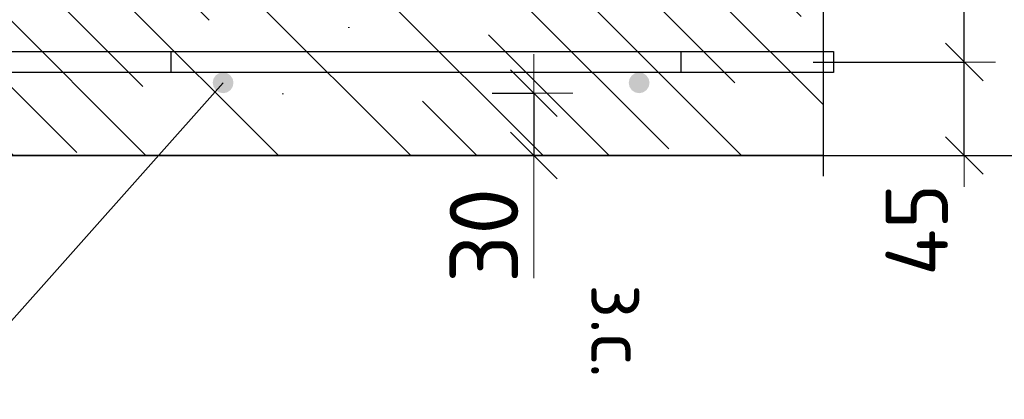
# Model space of a CAD drawing. Header units: metres. Extents: x -38 to 97, y -15 to 21.
# Tile 143 of 230: x 72.37 to 72.843, y 7.225 to 7.407. Entities that reach past the tile are written whole.
import ezdxf

# ---------------------------------------------------------------- set-up
doc = ezdxf.new("R2010")
doc.units = ezdxf.units.M
doc.header["$PDMODE"] = 65
doc.linetypes.add('______4', pattern=[0.135, 0.105, -0.03])
for name, color, linetype, lineweight in [('XR$3$Арм. стержнями нижней зоны', 180, 'Continuous', 35), ('XR$3$Арм.стержн. Арматура края', 96, 'Continuous', 35), ('XR$3$Размерная линия (1)', 7, 'Continuous', 13), ('XR$3$Размерная линия_ общее', 7, 'Continuous', 13), ('XR$4$Арм. стержнями нижней зоны', 180, 'Continuous', 35), ('XR$4$Арм.стержн. Арматура края', 96, 'Continuous', 35), ('XR$4$Размерная линия (1)', 7, 'Continuous', 13), ('XR$4$Размерная линия_ общее', 7, 'Continuous', 13), ('XR$6$Арм. стержнями нижней зоны', 180, 'Continuous', 35), ('XR$6$Арм.стержн. Арматура края', 96, 'Continuous', 35), ('XR$6$Размерная линия (1)', 7, 'Continuous', 13), ('XR$6$Размерная линия_ общее', 7, 'Continuous', 13)]:
    doc.layers.add(name, color=color, linetype=linetype, lineweight=lineweight)
doc.styles.add('ISOCPEUR', font='txt')
doc.dimstyles.new('DIMSTYLE_11', dxfattribs={"dimtxt": 0.033, "dimasz": 0.0375, "dimexe": 0, "dimexo": 0, "dimgap": 0.0165, "dimtad": 2, "dimdec": 0, "dimlfac": 1000, "dimrnd": 1, "dimzin": 12, "dimdsep": 46, "dimtxsty": 'ISOCPEUR', "dimblk1": 'ALL_ML_STRICH', "dimblk2": 'ALL_ML_STRICH', "dimsah": 1, "dimcen": 0, "dimclrd": 7, "dimclre": 256, "dimclrt": 7, "dimadec": 0, "dimazin": 0, "dimtfac": 1, "dimtdec": 0, "dimtix": 1, "dimtmove": 2, "dimatfit": 3, "dimfxl": 0, "dimtvp": 1.2, "dimtzin": 0, "dimlwd": 0, "dimlwe": -3, "dimarcsym": 0})
doc.dimstyles.new('DIMSTYLE_12', dxfattribs={"dimtxt": 0.03, "dimasz": 0.03, "dimexe": 0, "dimexo": 0, "dimgap": 0.015, "dimtad": 2, "dimdec": 0, "dimlfac": 1000, "dimrnd": 1, "dimzin": 12, "dimdsep": 46, "dimtxsty": 'ISOCPEUR', "dimblk1": 'ALL_ML_STRICH', "dimblk2": 'ALL_ML_STRICH', "dimsah": 1, "dimcen": 0, "dimclrd": 7, "dimclre": 256, "dimclrt": 7, "dimadec": 0, "dimazin": 0, "dimtfac": 1, "dimtdec": 0, "dimtix": 1, "dimtmove": 2, "dimatfit": 3, "dimfxl": 0, "dimtzin": 0, "dimlwd": 0, "dimlwe": -3, "dimarcsym": 0})
doc.dimstyles.new('DIMSTYLE_14', dxfattribs={"dimtxt": 0.03, "dimasz": 0.03, "dimexe": 0, "dimexo": 0, "dimgap": 0.015, "dimtad": 2, "dimdec": 0, "dimlfac": 1000, "dimrnd": 1, "dimzin": 12, "dimdsep": 46, "dimtxsty": 'ISOCPEUR', "dimblk1": 'ALL_ML_STRICH', "dimblk2": 'ALL_ML_STRICH', "dimsah": 1, "dimcen": 0, "dimclrd": 7, "dimclre": 256, "dimclrt": 7, "dimadec": 0, "dimazin": 0, "dimtfac": 1, "dimtdec": 0, "dimtix": 1, "dimtmove": 2, "dimatfit": 3, "dimfxl": 0, "dimtvp": 1.2, "dimtzin": 0, "dimlwd": 0, "dimlwe": -3, "dimarcsym": 0})
doc.dimstyles.new('DIMSTYLE_8', dxfattribs={"dimtxt": 0.033, "dimasz": 0.0375, "dimexe": 0, "dimexo": 0, "dimgap": 0.0165, "dimtad": 2, "dimdec": 0, "dimlfac": 1000, "dimrnd": 1, "dimzin": 12, "dimdsep": 46, "dimtxsty": 'ISOCPEUR', "dimblk1": 'ALL_ML_STRICH', "dimblk2": 'ALL_ML_STRICH', "dimsah": 1, "dimcen": 0, "dimclrd": 7, "dimclre": 256, "dimclrt": 7, "dimadec": 0, "dimazin": 0, "dimtfac": 1, "dimtdec": 0, "dimtix": 1, "dimtmove": 2, "dimatfit": 3, "dimfxl": 0, "dimtzin": 0, "dimlwd": 0, "dimlwe": -3, "dimarcsym": 0})
pattern_1 = [(135, (0, 0), (-0.031819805, -0.031819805), [0.4, -0.05, 0, -0.05]), (135, (-0.01591, -0.01591), (-0.031819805, -0.031819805), [0.8, -0.1, 0.1, -0.1])]

# ---------------------------------------------------------------- blocks, each defined once
blk = doc.blocks.new('ALL_ML_STRICH')
at = {"color": 0, "linetype": 'ByBlock', "lineweight": -2}
for p, q in [((0, -0.5), (0, 0.5)), ((-0.3, -0.3), (0.3, 0.3)), ((-1, 0), (0.5, 0))]:
    blk.add_line(p, q, dxfattribs=at)
blk = doc.blocks.new('*D135')
at = {"layer": 'DEFPOINTS', "color": 7, "linetype": 'Continuous', "lineweight": 13, "transparency": 33554687}
for p in [(72.7273, 7.54188), (72.7273, 7.34188), (72.89884, 7.34188)]:
    blk.add_point(p, dxfattribs=at)
at = {"layer": 'XR$3$Размерная линия_ общее', "color": 253, "linetype": 'Continuous', "lineweight": -2, "true_color": 0xa0a0a0, "transparency": 33554687}
for p, q in [((72.7473, 7.54188), (72.89884, 7.54188)), ((72.7473, 7.34188), (72.89884, 7.34188))]:
    blk.add_line(p, q, dxfattribs=at)
at = {"layer": 'XR$3$Размерная линия_ общее', "color": 7, "linetype": 'Continuous', "lineweight": -2, "transparency": 33554687}
blk.add_line((72.89884, 7.34188), (72.89884, 7.54188), dxfattribs=at)
at = {"layer": 'XR$3$Размерная линия_ общее', "color": 7, "linetype": 'Continuous', "lineweight": 13, "transparency": 33554687, "xscale": 0.0375, "yscale": 0.0375, "zscale": 0.0375}
for p, rotation in [((72.89884, 7.54188), 90), ((72.89884, 7.34188), 270)]:
    blk.add_blockref('ALL_ML_STRICH', p, dxfattribs=dict(at, rotation=rotation))
at = {"layer": 'XR$3$Размерная линия_ общее', "color": 7, "linetype": 'Continuous', "lineweight": 13, "transparency": 33554687, "insert": (72.87484, 7.44353), "char_height": 0.033, "width": 0.099, "attachment_point": 5, "rotation": 90, "style": 'ISOCPEUR'}
blk.add_mtext('\\A1;{200}', dxfattribs=at)
blk = doc.blocks.new('*D136')
at = {"layer": 'DEFPOINTS', "color": 7, "linetype": 'Continuous', "lineweight": 13, "transparency": 33554687}
for p in [(72.5769, 7.37188), (72.61689, 7.37188), (72.5769, 7.34188)]:
    blk.add_point(p, dxfattribs=at)
at = {"layer": 'XR$3$Размерная линия_ общее', "color": 253, "linetype": 'Continuous', "lineweight": -2, "true_color": 0xa0a0a0, "transparency": 33554687}
for p, q in [((72.5969, 7.37188), (72.61689, 7.37188)), ((72.5969, 7.34188), (72.61689, 7.34188))]:
    blk.add_line(p, q, dxfattribs=at)
at = {"layer": 'XR$3$Размерная линия_ общее', "color": 7, "linetype": 'Continuous', "lineweight": -2, "transparency": 33554687}
blk.add_line((72.61689, 7.37188), (72.61689, 7.34188), dxfattribs=at)
at = {"layer": 'XR$3$Размерная линия_ общее', "color": 7, "linetype": 'Continuous', "lineweight": 13, "transparency": 33554687, "xscale": 0.0375, "yscale": 0.0375, "zscale": 0.0375}
for p, rotation in [((72.61689, 7.37188), 90), ((72.61689, 7.34188), 270)]:
    blk.add_blockref('ALL_ML_STRICH', p, dxfattribs=dict(at, rotation=rotation))
at = {"layer": 'XR$3$Размерная линия_ общее', "color": 7, "linetype": 'Continuous', "lineweight": 13, "transparency": 33554687, "insert": (72.59289, 7.30345), "char_height": 0.033, "width": 0.066, "attachment_point": 5, "rotation": 90, "style": 'ISOCPEUR'}
blk.add_mtext('\\A1;{30}', dxfattribs=at)
at = {"layer": 'XR$3$Размерная линия_ общее', "color": 7, "linetype": 'Continuous', "lineweight": 13, "transparency": 33554687, "insert": (72.67143, 7.27997), "char_height": 0.027, "width": 0.00135, "attachment_point": 1, "rotation": 270, "line_spacing_factor": 0.60241, "style": 'ISOCPEUR'}
blk.add_mtext('з.с.', dxfattribs=at)
blk = doc.blocks.new('*D201')
at = {"layer": 'DEFPOINTS', "color": 7, "linetype": 'Continuous', "lineweight": 13, "transparency": 33554687}
for p in [(72.73118, 7.38688), (72.74403, 7.34188), (72.82384, 7.34188)]:
    blk.add_point(p, dxfattribs=at)
at = {"layer": 'XR$3$Размерная линия (1)', "color": 9, "linetype": 'Continuous', "lineweight": -2, "true_color": 0xc7c7c7, "transparency": 33554687}
for p, q in [((72.75118, 7.38688), (72.82384, 7.38688)), ((72.76403, 7.34188), (72.82384, 7.34188))]:
    blk.add_line(p, q, dxfattribs=at)
at = {"layer": 'XR$3$Размерная линия (1)', "color": 7, "linetype": 'Continuous', "lineweight": -2, "transparency": 33554687}
blk.add_line((72.82384, 7.34188), (72.82384, 7.38688), dxfattribs=at)
at = {"layer": 'XR$3$Размерная линия (1)', "color": 7, "linetype": 'Continuous', "lineweight": 13, "transparency": 33554687, "xscale": 0.03, "yscale": 0.03, "zscale": 0.03}
for p, rotation in [((72.82384, 7.38688), 90), ((72.82384, 7.34188), 270)]:
    blk.add_blockref('ALL_ML_STRICH', p, dxfattribs=dict(at, rotation=rotation))
at = {"layer": 'XR$3$Размерная линия (1)', "color": 7, "linetype": 'Continuous', "lineweight": 13, "transparency": 33554687, "insert": (72.80098, 7.30614), "char_height": 0.03, "width": 0.06, "attachment_point": 5, "rotation": 90, "style": 'ISOCPEUR'}
blk.add_mtext('\\A1;{45}', dxfattribs=at)
blk = doc.blocks.new('*D202')
at = {"layer": 'DEFPOINTS', "color": 7, "linetype": 'Continuous', "lineweight": 13, "transparency": 33554687}
for p in [(72.73821, 7.51088), (72.73118, 7.38688), (72.82384, 7.38688)]:
    blk.add_point(p, dxfattribs=at)
at = {"layer": 'XR$3$Размерная линия (1)', "color": 9, "linetype": 'Continuous', "lineweight": -2, "true_color": 0xc7c7c7, "transparency": 33554687}
for p, q in [((72.75821, 7.51088), (72.82384, 7.51088)), ((72.75118, 7.38688), (72.82384, 7.38688))]:
    blk.add_line(p, q, dxfattribs=at)
at = {"layer": 'XR$3$Размерная линия (1)', "color": 7, "linetype": 'Continuous', "lineweight": -2, "transparency": 33554687}
blk.add_line((72.82384, 7.38688), (72.82384, 7.51088), dxfattribs=at)
at = {"layer": 'XR$3$Размерная линия (1)', "color": 7, "linetype": 'Continuous', "lineweight": 13, "transparency": 33554687, "xscale": 0.03, "yscale": 0.03, "zscale": 0.03}
for p, rotation in [((72.82384, 7.51088), 90), ((72.82384, 7.38688), 270)]:
    blk.add_blockref('ALL_ML_STRICH', p, dxfattribs=dict(at, rotation=rotation))
at = {"layer": 'XR$3$Размерная линия (1)', "color": 7, "linetype": 'Continuous', "lineweight": 13, "transparency": 33554687, "insert": (72.80134, 7.45188), "char_height": 0.03, "width": 0.09, "attachment_point": 5, "rotation": 90, "style": 'ISOCPEUR'}
blk.add_mtext('\\A1;{124}', dxfattribs=at)
blk = doc.blocks.new('*D366')
at = {"layer": 'DEFPOINTS', "color": 7, "linetype": 'Continuous', "lineweight": 13, "transparency": 33554687}
for p in [(72.7273, 7.54188), (72.7273, 7.34188), (72.89884, 7.34188)]:
    blk.add_point(p, dxfattribs=at)
at = {"layer": 'XR$4$Размерная линия_ общее', "color": 253, "linetype": 'Continuous', "lineweight": -2, "true_color": 0xa0a0a0, "transparency": 33554687}
for p, q in [((72.7473, 7.54188), (72.89884, 7.54188)), ((72.7473, 7.34188), (72.89884, 7.34188))]:
    blk.add_line(p, q, dxfattribs=at)
at = {"layer": 'XR$4$Размерная линия_ общее', "color": 7, "linetype": 'Continuous', "lineweight": -2, "transparency": 33554687}
blk.add_line((72.89884, 7.34188), (72.89884, 7.54188), dxfattribs=at)
at = {"layer": 'XR$4$Размерная линия_ общее', "color": 7, "linetype": 'Continuous', "lineweight": 13, "transparency": 33554687, "xscale": 0.0375, "yscale": 0.0375, "zscale": 0.0375}
for p, rotation in [((72.89884, 7.54188), 90), ((72.89884, 7.34188), 270)]:
    blk.add_blockref('ALL_ML_STRICH', p, dxfattribs=dict(at, rotation=rotation))
at = {"layer": 'XR$4$Размерная линия_ общее', "color": 7, "linetype": 'Continuous', "lineweight": 13, "transparency": 33554687, "insert": (72.87484, 7.44353), "char_height": 0.033, "width": 0.099, "attachment_point": 5, "rotation": 90, "style": 'ISOCPEUR'}
blk.add_mtext('\\A1;{200}', dxfattribs=at)
blk = doc.blocks.new('*D367')
at = {"layer": 'DEFPOINTS', "color": 7, "linetype": 'Continuous', "lineweight": 13, "transparency": 33554687}
for p in [(72.5769, 7.37188), (72.61689, 7.37188), (72.5769, 7.34188)]:
    blk.add_point(p, dxfattribs=at)
at = {"layer": 'XR$4$Размерная линия_ общее', "color": 253, "linetype": 'Continuous', "lineweight": -2, "true_color": 0xa0a0a0, "transparency": 33554687}
for p, q in [((72.5969, 7.37188), (72.61689, 7.37188)), ((72.5969, 7.34188), (72.61689, 7.34188))]:
    blk.add_line(p, q, dxfattribs=at)
at = {"layer": 'XR$4$Размерная линия_ общее', "color": 7, "linetype": 'Continuous', "lineweight": -2, "transparency": 33554687}
blk.add_line((72.61689, 7.37188), (72.61689, 7.34188), dxfattribs=at)
at = {"layer": 'XR$4$Размерная линия_ общее', "color": 7, "linetype": 'Continuous', "lineweight": 13, "transparency": 33554687, "xscale": 0.0375, "yscale": 0.0375, "zscale": 0.0375}
for p, rotation in [((72.61689, 7.37188), 90), ((72.61689, 7.34188), 270)]:
    blk.add_blockref('ALL_ML_STRICH', p, dxfattribs=dict(at, rotation=rotation))
at = {"layer": 'XR$4$Размерная линия_ общее', "color": 7, "linetype": 'Continuous', "lineweight": 13, "transparency": 33554687, "insert": (72.59289, 7.30345), "char_height": 0.033, "width": 0.066, "attachment_point": 5, "rotation": 90, "style": 'ISOCPEUR'}
blk.add_mtext('\\A1;{30}', dxfattribs=at)
at = {"layer": 'XR$4$Размерная линия_ общее', "color": 7, "linetype": 'Continuous', "lineweight": 13, "transparency": 33554687, "insert": (72.67143, 7.27997), "char_height": 0.027, "width": 0.00135, "attachment_point": 1, "rotation": 270, "line_spacing_factor": 0.60241, "style": 'ISOCPEUR'}
blk.add_mtext('з.с.', dxfattribs=at)
blk = doc.blocks.new('*D525')
at = {"layer": 'DEFPOINTS', "color": 7, "linetype": 'Continuous', "lineweight": 13, "transparency": 33554687}
for p in [(72.73118, 7.38688), (72.74403, 7.34188), (72.82384, 7.34188)]:
    blk.add_point(p, dxfattribs=at)
at = {"layer": 'XR$4$Размерная линия (1)', "color": 9, "linetype": 'Continuous', "lineweight": -2, "true_color": 0xc7c7c7, "transparency": 33554687}
for p, q in [((72.75118, 7.38688), (72.82384, 7.38688)), ((72.76403, 7.34188), (72.82384, 7.34188))]:
    blk.add_line(p, q, dxfattribs=at)
at = {"layer": 'XR$4$Размерная линия (1)', "color": 7, "linetype": 'Continuous', "lineweight": -2, "transparency": 33554687}
blk.add_line((72.82384, 7.34188), (72.82384, 7.38688), dxfattribs=at)
at = {"layer": 'XR$4$Размерная линия (1)', "color": 7, "linetype": 'Continuous', "lineweight": 13, "transparency": 33554687, "xscale": 0.03, "yscale": 0.03, "zscale": 0.03}
for p, rotation in [((72.82384, 7.38688), 90), ((72.82384, 7.34188), 270)]:
    blk.add_blockref('ALL_ML_STRICH', p, dxfattribs=dict(at, rotation=rotation))
at = {"layer": 'XR$4$Размерная линия (1)', "color": 7, "linetype": 'Continuous', "lineweight": 13, "transparency": 33554687, "insert": (72.80098, 7.30614), "char_height": 0.03, "width": 0.06, "attachment_point": 5, "rotation": 90, "style": 'ISOCPEUR'}
blk.add_mtext('\\A1;{45}', dxfattribs=at)
blk = doc.blocks.new('*D526')
at = {"layer": 'DEFPOINTS', "color": 7, "linetype": 'Continuous', "lineweight": 13, "transparency": 33554687}
for p in [(72.74666, 7.51088), (72.73118, 7.38688), (72.82384, 7.38688)]:
    blk.add_point(p, dxfattribs=at)
at = {"layer": 'XR$4$Размерная линия (1)', "color": 9, "linetype": 'Continuous', "lineweight": -2, "true_color": 0xc7c7c7, "transparency": 33554687}
for p, q in [((72.76666, 7.51088), (72.82384, 7.51088)), ((72.75118, 7.38688), (72.82384, 7.38688))]:
    blk.add_line(p, q, dxfattribs=at)
at = {"layer": 'XR$4$Размерная линия (1)', "color": 7, "linetype": 'Continuous', "lineweight": -2, "transparency": 33554687}
blk.add_line((72.82384, 7.38688), (72.82384, 7.51088), dxfattribs=at)
at = {"layer": 'XR$4$Размерная линия (1)', "color": 7, "linetype": 'Continuous', "lineweight": 13, "transparency": 33554687, "xscale": 0.03, "yscale": 0.03, "zscale": 0.03}
for p, rotation in [((72.82384, 7.51088), 90), ((72.82384, 7.38688), 270)]:
    blk.add_blockref('ALL_ML_STRICH', p, dxfattribs=dict(at, rotation=rotation))
at = {"layer": 'XR$4$Размерная линия (1)', "color": 7, "linetype": 'Continuous', "lineweight": 13, "transparency": 33554687, "insert": (72.80134, 7.45188), "char_height": 0.03, "width": 0.09, "attachment_point": 5, "rotation": 90, "style": 'ISOCPEUR'}
blk.add_mtext('\\A1;{124}', dxfattribs=at)
blk = doc.blocks.new('*D765')
at = {"layer": 'DEFPOINTS', "color": 7, "linetype": 'Continuous', "lineweight": 13, "transparency": 33554687}
for p in [(72.7273, 7.54188), (72.7273, 7.34188), (72.89884, 7.34188)]:
    blk.add_point(p, dxfattribs=at)
at = {"layer": 'XR$6$Размерная линия_ общее', "color": 253, "linetype": 'Continuous', "lineweight": -2, "true_color": 0xa0a0a0, "transparency": 33554687}
for p, q in [((72.7473, 7.54188), (72.89884, 7.54188)), ((72.7473, 7.34188), (72.89884, 7.34188))]:
    blk.add_line(p, q, dxfattribs=at)
at = {"layer": 'XR$6$Размерная линия_ общее', "color": 7, "linetype": 'Continuous', "lineweight": -2, "transparency": 33554687}
blk.add_line((72.89884, 7.34188), (72.89884, 7.54188), dxfattribs=at)
at = {"layer": 'XR$6$Размерная линия_ общее', "color": 7, "linetype": 'Continuous', "lineweight": 13, "transparency": 33554687, "xscale": 0.0375, "yscale": 0.0375, "zscale": 0.0375}
for p, rotation in [((72.89884, 7.54188), 90), ((72.89884, 7.34188), 270)]:
    blk.add_blockref('ALL_ML_STRICH', p, dxfattribs=dict(at, rotation=rotation))
at = {"layer": 'XR$6$Размерная линия_ общее', "color": 7, "linetype": 'Continuous', "lineweight": 13, "transparency": 33554687, "insert": (72.87484, 7.44353), "char_height": 0.033, "width": 0.099, "attachment_point": 5, "rotation": 90, "style": 'ISOCPEUR'}
blk.add_mtext('\\A1;{200}', dxfattribs=at)
blk = doc.blocks.new('*D766')
at = {"layer": 'DEFPOINTS', "color": 7, "linetype": 'Continuous', "lineweight": 13, "transparency": 33554687}
for p in [(72.5769, 7.37188), (72.61689, 7.37188), (72.5769, 7.34188)]:
    blk.add_point(p, dxfattribs=at)
at = {"layer": 'XR$6$Размерная линия_ общее', "color": 253, "linetype": 'Continuous', "lineweight": -2, "true_color": 0xa0a0a0, "transparency": 33554687}
for p, q in [((72.5969, 7.37188), (72.61689, 7.37188)), ((72.5969, 7.34188), (72.61689, 7.34188))]:
    blk.add_line(p, q, dxfattribs=at)
at = {"layer": 'XR$6$Размерная линия_ общее', "color": 7, "linetype": 'Continuous', "lineweight": -2, "transparency": 33554687}
blk.add_line((72.61689, 7.37188), (72.61689, 7.34188), dxfattribs=at)
at = {"layer": 'XR$6$Размерная линия_ общее', "color": 7, "linetype": 'Continuous', "lineweight": 13, "transparency": 33554687, "xscale": 0.0375, "yscale": 0.0375, "zscale": 0.0375}
for p, rotation in [((72.61689, 7.37188), 90), ((72.61689, 7.34188), 270)]:
    blk.add_blockref('ALL_ML_STRICH', p, dxfattribs=dict(at, rotation=rotation))
at = {"layer": 'XR$6$Размерная линия_ общее', "color": 7, "linetype": 'Continuous', "lineweight": 13, "transparency": 33554687, "insert": (72.59289, 7.30345), "char_height": 0.033, "width": 0.066, "attachment_point": 5, "rotation": 90, "style": 'ISOCPEUR'}
blk.add_mtext('\\A1;{30}', dxfattribs=at)
at = {"layer": 'XR$6$Размерная линия_ общее', "color": 7, "linetype": 'Continuous', "lineweight": 13, "transparency": 33554687, "insert": (72.67143, 7.27997), "char_height": 0.027, "width": 0.00135, "attachment_point": 1, "rotation": 270, "line_spacing_factor": 0.60241, "style": 'ISOCPEUR'}
blk.add_mtext('з.с.', dxfattribs=at)
blk = doc.blocks.new('*D886')
at = {"layer": 'DEFPOINTS', "color": 7, "linetype": 'Continuous', "lineweight": 13, "transparency": 33554687}
for p in [(72.73118, 7.38688), (72.74403, 7.34188), (72.82384, 7.34188)]:
    blk.add_point(p, dxfattribs=at)
at = {"layer": 'XR$6$Размерная линия (1)', "color": 9, "linetype": 'Continuous', "lineweight": -2, "true_color": 0xc7c7c7, "transparency": 33554687}
for p, q in [((72.75118, 7.38688), (72.82384, 7.38688)), ((72.76403, 7.34188), (72.82384, 7.34188))]:
    blk.add_line(p, q, dxfattribs=at)
at = {"layer": 'XR$6$Размерная линия (1)', "color": 7, "linetype": 'Continuous', "lineweight": -2, "transparency": 33554687}
blk.add_line((72.82384, 7.34188), (72.82384, 7.38688), dxfattribs=at)
at = {"layer": 'XR$6$Размерная линия (1)', "color": 7, "linetype": 'Continuous', "lineweight": 13, "transparency": 33554687, "xscale": 0.03, "yscale": 0.03, "zscale": 0.03}
for p, rotation in [((72.82384, 7.38688), 90), ((72.82384, 7.34188), 270)]:
    blk.add_blockref('ALL_ML_STRICH', p, dxfattribs=dict(at, rotation=rotation))
at = {"layer": 'XR$6$Размерная линия (1)', "color": 7, "linetype": 'Continuous', "lineweight": 13, "transparency": 33554687, "insert": (72.80098, 7.30614), "char_height": 0.03, "width": 0.06, "attachment_point": 5, "rotation": 90, "style": 'ISOCPEUR'}
blk.add_mtext('\\A1;{45}', dxfattribs=at)
blk = doc.blocks.new('*D887')
at = {"layer": 'DEFPOINTS', "color": 7, "linetype": 'Continuous', "lineweight": 13, "transparency": 33554687}
for p in [(72.73643, 7.51088), (72.73118, 7.38688), (72.82384, 7.38688)]:
    blk.add_point(p, dxfattribs=at)
at = {"layer": 'XR$6$Размерная линия (1)', "color": 9, "linetype": 'Continuous', "lineweight": -2, "true_color": 0xc7c7c7, "transparency": 33554687}
for p, q in [((72.75643, 7.51088), (72.82384, 7.51088)), ((72.75118, 7.38688), (72.82384, 7.38688))]:
    blk.add_line(p, q, dxfattribs=at)
at = {"layer": 'XR$6$Размерная линия (1)', "color": 7, "linetype": 'Continuous', "lineweight": -2, "transparency": 33554687}
blk.add_line((72.82384, 7.38688), (72.82384, 7.51088), dxfattribs=at)
at = {"layer": 'XR$6$Размерная линия (1)', "color": 7, "linetype": 'Continuous', "lineweight": 13, "transparency": 33554687, "xscale": 0.03, "yscale": 0.03, "zscale": 0.03}
for p, rotation in [((72.82384, 7.51088), 90), ((72.82384, 7.38688), 270)]:
    blk.add_blockref('ALL_ML_STRICH', p, dxfattribs=dict(at, rotation=rotation))
at = {"layer": 'XR$6$Размерная линия (1)', "color": 7, "linetype": 'Continuous', "lineweight": 13, "transparency": 33554687, "insert": (72.80134, 7.45188), "char_height": 0.03, "width": 0.09, "attachment_point": 5, "rotation": 90, "style": 'ISOCPEUR'}
blk.add_mtext('\\A1;{124}', dxfattribs=at)

msp = doc.modelspace()

# ---------------------------------------------------------------- hatches: boundary and pattern name
at = {"linetype": 'Continuous', "lineweight": 13, "transparency": 33554687}
h = msp.add_hatch(dxfattribs=at)
h.set_pattern_fill('__________540', scale=0.015, style=0, pattern_type=2)
h.set_pattern_definition(pattern_1)
h.paths.add_polyline_path([(72.1675, 7.54188), (72.1675, 7.34188), (72.75595, 7.34188), (72.75595, 7.54188)], flags=0)
h = msp.add_hatch(dxfattribs=at)
h.set_pattern_fill('__________540', scale=0.015, style=0, pattern_type=2)
h.set_pattern_definition(pattern_1)
h.paths.add_polyline_path([(72.1675, 7.54188), (72.1675, 7.34188), (72.75595, 7.34188), (72.75595, 7.54188)], flags=0)
h = msp.add_hatch(dxfattribs=at)
h.set_pattern_fill('__________540', scale=0.015, style=0, pattern_type=2)
h.set_pattern_definition(pattern_1)
h.paths.add_polyline_path([(72.1675, 7.54188), (72.1675, 7.34188), (72.75595, 7.34188), (72.75595, 7.54188)], flags=0)
at = {"layer": 'XR$3$Арм. стержнями нижней зоны', "linetype": 'Continuous', "lineweight": 50, "transparency": 33554687}
for points in [[(72.47251, 7.37688), (72.47212, 7.37879), (72.47104, 7.38041), (72.46942, 7.3815), (72.46751, 7.38188), (72.46559, 7.3815), (72.46397, 7.38041), (72.46289, 7.37879), (72.46251, 7.37688), (72.46289, 7.37496), (72.46397, 7.37334), (72.46559, 7.37226), (72.46751, 7.37188), (72.46942, 7.37226), (72.47104, 7.37334), (72.47212, 7.37496)], [(72.67251, 7.37688), (72.67212, 7.37879), (72.67104, 7.38041), (72.66942, 7.3815), (72.66751, 7.38188), (72.66559, 7.3815), (72.66397, 7.38041), (72.66289, 7.37879), (72.66251, 7.37688), (72.66289, 7.37496), (72.66397, 7.37334), (72.66559, 7.37226), (72.66751, 7.37188), (72.66942, 7.37226), (72.67104, 7.37334), (72.67212, 7.37496)]]:
    msp.add_hatch(color=4, dxfattribs=at).paths.add_polyline_path(points)
at = {"layer": 'XR$4$Арм. стержнями нижней зоны', "linetype": 'Continuous', "lineweight": 50, "transparency": 33554687}
for points in [[(72.47251, 7.37688), (72.47212, 7.37879), (72.47104, 7.38041), (72.46942, 7.3815), (72.46751, 7.38188), (72.46559, 7.3815), (72.46397, 7.38041), (72.46289, 7.37879), (72.46251, 7.37688), (72.46289, 7.37496), (72.46397, 7.37334), (72.46559, 7.37226), (72.46751, 7.37188), (72.46942, 7.37226), (72.47104, 7.37334), (72.47212, 7.37496)], [(72.67251, 7.37688), (72.67212, 7.37879), (72.67104, 7.38041), (72.66942, 7.3815), (72.66751, 7.38188), (72.66559, 7.3815), (72.66397, 7.38041), (72.66289, 7.37879), (72.66251, 7.37688), (72.66289, 7.37496), (72.66397, 7.37334), (72.66559, 7.37226), (72.66751, 7.37188), (72.66942, 7.37226), (72.67104, 7.37334), (72.67212, 7.37496)]]:
    msp.add_hatch(color=4, dxfattribs=at).paths.add_polyline_path(points)
at = {"layer": 'XR$6$Арм. стержнями нижней зоны', "linetype": 'Continuous', "lineweight": 50, "transparency": 33554687}
for points in [[(72.47251, 7.37688), (72.47212, 7.37879), (72.47104, 7.38041), (72.46942, 7.3815), (72.46751, 7.38188), (72.46559, 7.3815), (72.46397, 7.38041), (72.46289, 7.37879), (72.46251, 7.37688), (72.46289, 7.37496), (72.46397, 7.37334), (72.46559, 7.37226), (72.46751, 7.37188), (72.46942, 7.37226), (72.47104, 7.37334), (72.47212, 7.37496)], [(72.67251, 7.37688), (72.67212, 7.37879), (72.67104, 7.38041), (72.66942, 7.3815), (72.66751, 7.38188), (72.66559, 7.3815), (72.66397, 7.38041), (72.66289, 7.37879), (72.66251, 7.37688), (72.66289, 7.37496), (72.66397, 7.37334), (72.66559, 7.37226), (72.66751, 7.37188), (72.66942, 7.37226), (72.67104, 7.37334), (72.67212, 7.37496)]]:
    msp.add_hatch(color=4, dxfattribs=at).paths.add_polyline_path(points)

# ---------------------------------------------------------------- linework, layer by layer
at = {"color": 7, "linetype": '______4', "lineweight": 25, "transparency": 33554687}
msp.add_line((72.75595, 7.64188), (72.75595, 7.24188), dxfattribs=at)
msp.add_line((72.75595, 7.64188), (72.75595, 7.24188), dxfattribs=at)
msp.add_line((72.75595, 7.64188), (72.75595, 7.24188), dxfattribs=at)
at = {"color": 7, "linetype": 'Continuous', "lineweight": 13, "transparency": 33554687}
for p, q in [((72.46751, 7.37688), (72.3436, 7.23758)), ((72.46751, 7.37688), (72.3436, 7.23758)), ((72.46751, 7.37688), (72.3436, 7.23758)), ((72.61689, 7.34188), (72.61689, 7.28288)), ((72.61689, 7.34188), (72.61689, 7.28288)), ((72.61689, 7.34188), (72.61689, 7.28288))]:
    msp.add_line(p, q, dxfattribs=at)
at = {"color": 7, "linetype": 'Continuous', "lineweight": 35, "transparency": 33554687}
msp.add_line((72.1675, 7.34188), (72.75595, 7.34188), dxfattribs=at)
msp.add_line((72.1675, 7.34188), (72.75595, 7.34188), dxfattribs=at)
msp.add_line((72.1675, 7.34188), (72.75595, 7.34188), dxfattribs=at)
at = {"layer": 'XR$3$Арм. стержнями нижней зоны', "color": 4, "linetype": 'Continuous', "lineweight": 25, "transparency": 33554687}
for points in [[(72.76095, 7.38188), (72.1875, 7.38188), (72.1875, 7.39188), (72.76095, 7.39188), (72.76095, 7.38188)], [(72.76095, 7.38188), (72.44251, 7.38188), (72.44251, 7.39188), (72.76095, 7.39188), (72.76095, 7.38188)]]:
    msp.add_lwpolyline(points, dxfattribs=at)
at = {"layer": 'XR$3$Арм.стержн. Арматура края', "color": 4, "linetype": 'Continuous', "lineweight": 25, "transparency": 33554687}
for points in [[(72.21676, 7.39188), (72.6875, 7.39188), (72.6875, 7.38188)], [(72.6875, 7.38188), (72.21607, 7.38188)]]:
    msp.add_lwpolyline(points, dxfattribs=at)
at = {"layer": 'XR$4$Арм. стержнями нижней зоны', "color": 4, "linetype": 'Continuous', "lineweight": 25, "transparency": 33554687}
for points in [[(72.76095, 7.38188), (72.1875, 7.38188), (72.1875, 7.39188), (72.76095, 7.39188), (72.76095, 7.38188)], [(72.76095, 7.38188), (72.44251, 7.38188), (72.44251, 7.39188), (72.76095, 7.39188), (72.76095, 7.38188)]]:
    msp.add_lwpolyline(points, dxfattribs=at)
at = {"layer": 'XR$4$Арм.стержн. Арматура края', "color": 4, "linetype": 'Continuous', "lineweight": 25, "transparency": 33554687}
for points in [[(72.21676, 7.39188), (72.6875, 7.39188), (72.6875, 7.38188)], [(72.6875, 7.38188), (72.21607, 7.38188)]]:
    msp.add_lwpolyline(points, dxfattribs=at)
at = {"layer": 'XR$6$Арм. стержнями нижней зоны', "color": 4, "linetype": 'Continuous', "lineweight": 25, "transparency": 33554687}
for points in [[(72.76095, 7.38188), (72.1875, 7.38188), (72.1875, 7.39188), (72.76095, 7.39188), (72.76095, 7.38188)], [(72.76095, 7.38188), (72.44251, 7.38188), (72.44251, 7.39188), (72.76095, 7.39188), (72.76095, 7.38188)]]:
    msp.add_lwpolyline(points, dxfattribs=at)
at = {"layer": 'XR$6$Арм.стержн. Арматура края', "color": 4, "linetype": 'Continuous', "lineweight": 25, "transparency": 33554687}
for points in [[(72.21676, 7.39188), (72.6875, 7.39188), (72.6875, 7.38188)], [(72.6875, 7.38188), (72.21607, 7.38188)]]:
    msp.add_lwpolyline(points, dxfattribs=at)

# ---------------------------------------------------------------- dimensions: what is measured, and where the dimension line sits
at = {"layer": 'XR$3$Размерная линия (1)', "color": 7, "linetype": 'Continuous', "lineweight": 13, "transparency": 33554687}
for base, p1, p2, dimstyle, picture, middle in [((72.82384, 7.51088), (72.75118, 7.38688), (72.75821, 7.51088), 'DIMSTYLE_12', '*D202', (72.80134, 7.45188)), ((72.82384, 7.38688), (72.76403, 7.34188), (72.75118, 7.38688), 'DIMSTYLE_14', '*D201', (72.80098, 7.30614))]:
    dim = msp.add_linear_dim(base=base, p1=p1, p2=p2, angle=90, dimstyle=dimstyle, override={"dimpost": '<>', "dimclrd": 7, "dimclre": 9, "dimclrt": 7, "dimlwd": 0, "dimlwe": 65533}, dxfattribs=at)
    dim.commit()
    dim.dimension.update_dxf_attribs({"geometry": picture, "text_midpoint": middle, "dimtype": 160})
at = {"layer": 'XR$3$Размерная линия_ общее', "color": 7, "linetype": 'Continuous', "lineweight": 13, "transparency": 33554687}
dim = msp.add_linear_dim(base=(72.89884, 7.54188), p1=(72.7473, 7.34188), p2=(72.7473, 7.54188), angle=90, dimstyle='DIMSTYLE_8', override={"dimpost": '<>', "dimclrd": 7, "dimclre": 253, "dimclrt": 7, "dimlwd": 0, "dimlwe": 65533}, dxfattribs=at)
dim.commit()
dim.dimension.update_dxf_attribs({"geometry": '*D135', "text_midpoint": (72.87484, 7.44353), "dimtype": 160})
dim = msp.add_linear_dim(base=(72.61689, 7.34188), p1=(72.5969, 7.37188), p2=(72.5969, 7.34188), angle=270, text='<>\\Xз.с.', dimstyle='DIMSTYLE_11', override={"dimpost": '<>', "dimclrd": 7, "dimclre": 253, "dimclrt": 7, "dimlwd": 0, "dimlwe": 65533}, dxfattribs=at)
dim.commit()
dim.dimension.update_dxf_attribs({"geometry": '*D136', "text_midpoint": (72.59289, 7.30345), "dimtype": 160})
at = {"layer": 'XR$4$Размерная линия (1)', "color": 7, "linetype": 'Continuous', "lineweight": 13, "transparency": 33554687}
for base, p1, p2, dimstyle, picture, middle in [((72.82384, 7.51088), (72.75118, 7.38688), (72.76666, 7.51088), 'DIMSTYLE_12', '*D526', (72.80134, 7.45188)), ((72.82384, 7.38688), (72.76403, 7.34188), (72.75118, 7.38688), 'DIMSTYLE_14', '*D525', (72.80098, 7.30614))]:
    dim = msp.add_linear_dim(base=base, p1=p1, p2=p2, angle=90, dimstyle=dimstyle, override={"dimpost": '<>', "dimclrd": 7, "dimclre": 9, "dimclrt": 7, "dimlwd": 0, "dimlwe": 65533}, dxfattribs=at)
    dim.commit()
    dim.dimension.update_dxf_attribs({"geometry": picture, "text_midpoint": middle, "dimtype": 160})
at = {"layer": 'XR$4$Размерная линия_ общее', "color": 7, "linetype": 'Continuous', "lineweight": 13, "transparency": 33554687}
dim = msp.add_linear_dim(base=(72.89884, 7.54188), p1=(72.7473, 7.34188), p2=(72.7473, 7.54188), angle=90, dimstyle='DIMSTYLE_8', override={"dimpost": '<>', "dimclrd": 7, "dimclre": 253, "dimclrt": 7, "dimlwd": 0, "dimlwe": 65533}, dxfattribs=at)
dim.commit()
dim.dimension.update_dxf_attribs({"geometry": '*D366', "text_midpoint": (72.87484, 7.44353), "dimtype": 160})
dim = msp.add_linear_dim(base=(72.61689, 7.34188), p1=(72.5969, 7.37188), p2=(72.5969, 7.34188), angle=270, text='<>\\Xз.с.', dimstyle='DIMSTYLE_11', override={"dimpost": '<>', "dimclrd": 7, "dimclre": 253, "dimclrt": 7, "dimlwd": 0, "dimlwe": 65533}, dxfattribs=at)
dim.commit()
dim.dimension.update_dxf_attribs({"geometry": '*D367', "text_midpoint": (72.59289, 7.30345), "dimtype": 160})
at = {"layer": 'XR$6$Размерная линия (1)', "color": 7, "linetype": 'Continuous', "lineweight": 13, "transparency": 33554687}
for base, p1, p2, dimstyle, picture, middle in [((72.82384, 7.51088), (72.75118, 7.38688), (72.75643, 7.51088), 'DIMSTYLE_12', '*D887', (72.80134, 7.45188)), ((72.82384, 7.38688), (72.76403, 7.34188), (72.75118, 7.38688), 'DIMSTYLE_14', '*D886', (72.80098, 7.30614))]:
    dim = msp.add_linear_dim(base=base, p1=p1, p2=p2, angle=90, dimstyle=dimstyle, override={"dimpost": '<>', "dimclrd": 7, "dimclre": 9, "dimclrt": 7, "dimlwd": 0, "dimlwe": 65533}, dxfattribs=at)
    dim.commit()
    dim.dimension.update_dxf_attribs({"geometry": picture, "text_midpoint": middle, "dimtype": 160})
at = {"layer": 'XR$6$Размерная линия_ общее', "color": 7, "linetype": 'Continuous', "lineweight": 13, "transparency": 33554687}
dim = msp.add_linear_dim(base=(72.89884, 7.54188), p1=(72.7473, 7.34188), p2=(72.7473, 7.54188), angle=90, dimstyle='DIMSTYLE_8', override={"dimpost": '<>', "dimclrd": 7, "dimclre": 253, "dimclrt": 7, "dimlwd": 0, "dimlwe": 65533}, dxfattribs=at)
dim.commit()
dim.dimension.update_dxf_attribs({"geometry": '*D765', "text_midpoint": (72.87484, 7.44353), "dimtype": 160})
dim = msp.add_linear_dim(base=(72.61689, 7.34188), p1=(72.5969, 7.37188), p2=(72.5969, 7.34188), angle=270, text='<>\\Xз.с.', dimstyle='DIMSTYLE_11', override={"dimpost": '<>', "dimclrd": 7, "dimclre": 253, "dimclrt": 7, "dimlwd": 0, "dimlwe": 65533}, dxfattribs=at)
dim.commit()
dim.dimension.update_dxf_attribs({"geometry": '*D766', "text_midpoint": (72.59289, 7.30345), "dimtype": 160})

doc.saveas('drawing.dxf')
